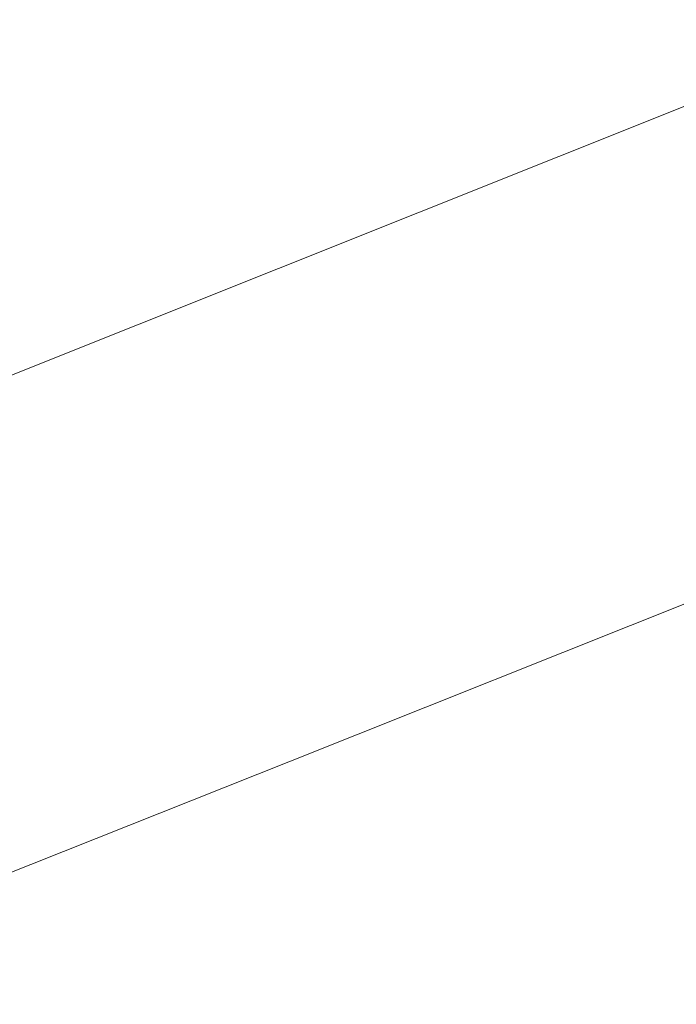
# Model space of a CAD drawing. Extents: x 1620613 to 1693141, y 557269 to 607790.
# Tile 91 of 256: x 1620779.23 to 1620780.66, y 607296.69 to 607298.84. Entities that reach past the tile are written whole.
import ezdxf

# ---------------------------------------------------------------- set-up
doc = ezdxf.new("R2010")
doc.units = 0
doc.header["$LTSCALE"] = 10
doc.header["$MEASUREMENT"] = 0
doc.linetypes.add('DGN Style 2', pattern=[7.346996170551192, 4.408197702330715, -2.938798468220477])
doc.linetypes.add('DGN Style 3', pattern=[10.28579463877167, 7.346996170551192, -2.938798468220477])
doc.layers.add('DT_X_Contour_Minor', color=136, linetype='DGN Style 3', lineweight=0)
doc.layers.add('SV_X_Top_of_Bank', color=97, linetype='DGN Style 2', lineweight=0)

# ---------------------------------------------------------------- blocks, each defined once
blk = doc.blocks.new('*U1004')
at = {"layer": 'DT_X_Contour_Minor', "transparency": 33554559, "flags": 128}
for points, elevation in [([(-26.4221577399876, 51.95833175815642), (-27.71982852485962, 51.03469212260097), (-27.97437398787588, 50.85364810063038), (-28.18186575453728, 50.70636159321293), (-28.34230382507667, 50.59283259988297), (-28.4556881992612, 50.51306112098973), (-28.69530826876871, 50.34534719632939), (-28.85981133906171, 50.20753661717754), (-29.17360549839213, 49.91989032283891), (-29.63669074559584, 49.48240831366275), (-30.24906708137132, 48.8950905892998), (-32.08112542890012, 47.12912903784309), (-32.72328845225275, 46.49489483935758), (-33.27573376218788, 45.91666340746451), (-33.73846135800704, 45.39443474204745), (-34.11147124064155, 44.92820884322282), (-34.98654064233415, 43.75961013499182), (-35.37127004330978, 43.30610329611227), (-35.86915619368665, 42.82203181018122), (-36.48019909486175, 42.30739567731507), (-37.20439874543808, 41.76219489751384), (-39.28647348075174, 40.2675732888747), (-39.98611710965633, 39.74158006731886), (-40.52349194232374, 39.28456660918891), (-40.89859798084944, 38.89653291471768), (-41.11143522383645, 38.57747898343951), (-41.46264281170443, 37.81864151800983), (-41.56407973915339, 37.53517833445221), (-41.60498482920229, 37.25391688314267), (-41.58535808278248, 36.97485716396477), (-41.50519949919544, 36.69799917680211), (-40.98988515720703, 35.41113261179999), (-41.36458870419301, 35.2114997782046), (-41.40116681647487, 35.18857666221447), (-41.35031391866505, 35.20536424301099), (-41.21203001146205, 35.26186252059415), (-40.98631509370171, 35.35807149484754), (-40.26783396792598, 35.66757635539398), (-40.02239461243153, 35.74966068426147), (-39.8249373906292, 35.76378502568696), (-39.6754623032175, 35.70994937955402), (-39.57396934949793, 35.58815374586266), (-39.36729765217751, 35.17275207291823), (-39.29846415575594, 35.03223562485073), (-39.24696743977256, 34.92223753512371), (-39.21280750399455, 34.84275780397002), (-39.19598434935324, 34.79379643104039), (-39.17423830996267, 34.70392391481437), (-39.19917079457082, 34.65937235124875), (-39.29027777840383, 34.59312204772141), (-39.44755926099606, 34.50517300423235), (-39.67101524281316, 34.39552522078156), (-40.35513052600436, 34.07419947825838), (-40.58325396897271, 33.96678022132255), (-40.75453783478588, 33.8855167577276), (-40.86898212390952, 33.83040908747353), (-40.92658683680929, 33.80145721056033), (-41.00441330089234, 33.7591265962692), (-41.04055930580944, 33.73462800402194), (-41.09062747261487, 33.69288018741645), (-41.15461780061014, 33.63388314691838), (-41.2325302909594, 33.55763688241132), (-41.45885981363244, 33.33131454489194), (-41.55081032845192, 33.24771939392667), (-41.65691473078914, 33.16667569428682), (-41.77717302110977, 33.08818344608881), (-41.91158519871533, 33.01224264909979), (-42.28888952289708, 32.81313579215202), (-42.41095057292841, 32.74687478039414), (-42.49415548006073, 32.69742188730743), (-42.53850424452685, 32.66477711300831), (-42.54399686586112, 32.64894045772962), (-42.50683566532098, 32.62912020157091), (-42.53423417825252, 32.60898901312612), (-42.64430061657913, 32.56346063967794), (-42.83703498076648, 32.49253508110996), (-43.11243727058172, 32.39621233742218), (-43.95706727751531, 32.10548877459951), (-44.25215094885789, 32.00285932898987), (-44.50392945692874, 31.91301366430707), (-44.71240280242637, 31.83595178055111), (-44.8775709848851, 31.77167367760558), (-45.26027925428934, 31.61731044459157), (-45.38764896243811, 31.56564027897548), (-45.48272688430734, 31.5264022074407), (-45.54551302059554, 31.49959622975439), (-45.5760073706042, 31.48522234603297), (-45.61426992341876, 31.46346811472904), (-45.66447487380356, 31.43806682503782), (-45.78639281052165, 31.37817862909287), (-45.98002373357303, 31.28380352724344), (-46.24536764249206, 31.15494151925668), (-47.04856871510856, 30.7653269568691), (-47.38836151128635, 30.6047740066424), (-47.80533909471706, 30.41532607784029), (-48.29950146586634, 30.19698317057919), (-48.87084862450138, 29.94974528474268), (-50.49735409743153, 29.25191761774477), (-51.13303793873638, 28.97905882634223), (-51.8202103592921, 28.68385320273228), (-52.55887135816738, 28.3663007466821), (-53.3490209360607, 28.02640145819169), (-55.52473791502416, 27.09020757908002), (-56.49371372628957, 26.66848666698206), (-57.76885342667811, 26.10546933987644), (-59.35015701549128, 25.40115559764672), (-61.23762449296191, 24.55554544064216), (-66.6790896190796, 22.11218980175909), (-68.57485017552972, 21.26142299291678), (-70.18103300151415, 20.54163929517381), (-71.49763809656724, 19.95283870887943), (-72.52466546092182, 19.49502123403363), (-74.8773014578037, 18.44881878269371), (-75.91999211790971, 17.98397094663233), (-77.28358709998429, 17.37407927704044), (-78.96808640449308, 16.61914377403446), (-80.97349003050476, 15.71916443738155), (-86.74910546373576, 13.12582776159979), (-88.72374219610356, 12.23877836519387), (-90.31594081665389, 11.52263268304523), (-91.52570132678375, 10.97739071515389), (-92.3530237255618, 10.60305246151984), (-94.04929930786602, 9.832688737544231), (-94.68466071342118, 9.54443124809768), (-95.31853824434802, 9.257431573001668), (-95.95093189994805, 8.971689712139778), (-96.58184168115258, 8.687205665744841), (-98.26228926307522, 7.930258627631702), (-98.89682115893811, 7.644555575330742), (-99.54008116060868, 7.355156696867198), (-100.1920692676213, 7.06206199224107), (-100.8527854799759, 6.765271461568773), (-102.6263328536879, 5.968902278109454), (-103.2449727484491, 5.690073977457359), (-103.7707319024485, 5.450865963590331), (-104.2036103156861, 5.251278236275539), (-104.5436079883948, 5.091310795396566), (-105.3264274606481, 4.717558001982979), (-105.6287788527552, 4.573821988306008), (-105.9487184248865, 4.422928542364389), (-106.2862461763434, 4.264877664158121), (-106.6413621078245, 4.099669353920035), (-107.6117888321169, 3.649570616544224), (-107.9746458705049, 3.481720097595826), (-108.3353969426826, 3.315742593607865), (-108.6940420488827, 3.151638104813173), (-109.0505811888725, 2.989406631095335), (-109.9985442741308, 2.55928672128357), (-110.3086120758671, 2.420033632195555), (-110.5278431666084, 2.324864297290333), (-110.6562375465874, 2.273778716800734), (-110.6937952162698, 2.266776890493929), (-110.6728333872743, 2.306883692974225), (-110.6862926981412, 2.310373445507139), (-110.7423920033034, 2.290762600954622), (-110.8411313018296, 2.24805115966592), (-110.9825105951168, 2.182239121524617), (-111.4163753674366, 1.975939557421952), (-111.5617474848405, 1.90787255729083), (-111.6724652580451, 1.858396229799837), (-111.7485286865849, 1.827510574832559), (-111.7899377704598, 1.815215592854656), (-111.8541562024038, 1.807216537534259), (-111.8952114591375, 1.794595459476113), (-111.9702134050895, 1.76273151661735), (-112.0791620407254, 1.71162470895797), (-112.2220573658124, 1.641275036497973), (-112.6483738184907, 1.428018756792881), (-112.8175543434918, 1.34328058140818), (-113.0053585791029, 1.249008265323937), (-113.2117865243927, 1.145201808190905), (-113.4368381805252, 1.031861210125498), (-114.0618075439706, 0.7169074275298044), (-114.2700324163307, 0.618599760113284), (-114.4259800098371, 0.5598920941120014), (-114.5296503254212, 0.5407844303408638), (-114.5810433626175, 0.5612767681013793), (-114.6483884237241, 0.6687230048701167), (-114.6723631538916, 0.7065127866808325), (-114.6937785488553, 0.7392974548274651), (-114.7126346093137, 0.7670770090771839), (-114.7289313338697, 0.7898514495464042), (-114.799010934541, 0.884453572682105), (-115.0863380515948, 0.9425401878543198), (-115.1710306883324, 0.9323459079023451), (-115.3019684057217, 0.8768688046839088), (-115.4791512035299, 0.7761088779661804), (-115.702579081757, 0.6300661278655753), (-116.3600468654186, 0.180241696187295), (-116.6101513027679, -0.01975269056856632), (-116.8673637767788, -0.2823675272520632), (-117.131684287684, -0.6076028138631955), (-117.4031128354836, -0.995458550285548), (-118.1363996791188, -2.11323444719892), (-118.4312717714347, -2.533009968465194), (-118.765922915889, -2.954004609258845), (-119.1403531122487, -3.376218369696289), (-119.5545623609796, -3.79965124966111), (-120.712159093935, -4.930431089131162), (-121.2576473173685, -5.398751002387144), (-122.025914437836, -5.955625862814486), (-123.0169604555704, -6.601055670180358), (-124.2307853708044, -7.33504042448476), (-127.7646903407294, -9.410406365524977), (-129.0504631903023, -10.16678530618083), (-130.2573530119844, -10.87939767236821), (-131.3853598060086, -11.54824346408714), (-132.4344835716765, -12.17332268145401), (-135.1269695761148, -13.78184516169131), (-136.0246570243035, -14.31878836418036), (-136.6983548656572, -14.72322611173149), (-137.1480630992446, -14.99515840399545), (-137.3737817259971, -15.13458524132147), (-137.677045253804, -15.32971620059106), (-137.9974270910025, -15.53586171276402), (-138.7311249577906, -16.00795002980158), (-139.8781388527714, -16.74598115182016), (-141.4384687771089, -17.74995507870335), (-146.1504366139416, -20.78180929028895), (-147.8899061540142, -21.88109677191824), (-149.5743388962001, -22.90506855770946), (-151.2037348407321, -23.85372464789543), (-152.7780939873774, -24.72706504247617), (-156.9030026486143, -26.95555183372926), (-158.2580997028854, -27.68774060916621), (-159.2297093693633, -28.21294184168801), (-159.8178316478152, -28.53115553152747), (-160.0224665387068, -28.64238167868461), (-160.0568430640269, -28.66300134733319), (-160.0893978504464, -28.68125328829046), (-160.1612798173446, -28.72054435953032), (-160.2724889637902, -28.78087456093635), (-160.4230252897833, -28.8622438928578), (-160.8768917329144, -29.10728095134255), (-161.2334875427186, -29.31818412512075), (-161.9628751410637, -29.7671158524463), (-163.0650545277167, -30.45407613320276), (-164.540025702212, -31.3790649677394), (-168.9703378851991, -34.16307326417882), (-170.4930653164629, -35.11789278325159), (-171.7385134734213, -35.89434511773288), (-172.7066823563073, -36.49243026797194), (-173.3975719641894, -36.91214823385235), (-174.8702385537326, -37.79357323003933), (-175.577311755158, -38.18167739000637), (-176.5940314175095, -38.68492112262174), (-177.9203975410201, -39.30330442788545), (-179.5564101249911, -40.0368273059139), (-184.331972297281, -42.14640774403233), (-185.9600141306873, -42.86267835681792), (-187.2624680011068, -43.4293048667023), (-188.2393339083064, -43.84628727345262), (-188.890611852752, -44.11362557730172), (-190.1932357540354, -44.62700225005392), (-190.8766222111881, -44.90431178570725), (-191.9498136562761, -45.35120788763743), (-193.4128100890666, -45.9676905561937), (-195.265611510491, -46.75375979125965), (-200.7261552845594, -49.0760598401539), (-202.5265453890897, -49.8416973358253), (-203.8323078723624, -50.39688478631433), (-204.6434427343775, -50.74162219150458), (-204.9599499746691, -50.87590955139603), (-205.1444657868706, -50.9534091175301), (-205.4094279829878, -51.06469744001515), (-206.0659277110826, -51.34043773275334), (-207.1139649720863, -51.78062999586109), (-208.5535397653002, -52.38527422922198), (-212.9144559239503, -54.21692814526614), (-214.4953707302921, -54.87517555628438), (-215.9674280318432, -55.47617735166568), (-217.3306278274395, -56.01993353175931), (-218.5849701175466, -56.50644409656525), (-221.7847395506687, -57.72747811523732), (-222.8509311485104, -58.13458622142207), (-223.6496788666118, -58.44013502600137), (-224.1809827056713, -58.64412452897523), (-224.4448426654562, -58.74655473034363), (-224.7918773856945, -58.88428953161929), (-225.0772514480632, -58.99538952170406), (-225.673097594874, -59.22538839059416), (-226.5794158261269, -59.57428613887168), (-227.796206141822, -60.04208276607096), (-231.4549430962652, -61.44807227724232), (-232.9376689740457, -62.02218422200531), (-234.6417938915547, -62.69002792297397), (-236.5673178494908, -63.4516033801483), (-238.7142408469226, -64.3069105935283), (-244.7345675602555, -66.71270550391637), (-246.739514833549, -67.51349833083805), (-248.2391116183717, -68.111530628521), (-249.2333579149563, -68.50680239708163), (-249.72225372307, -68.69931363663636), (-250.3521752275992, -68.94232956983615), (-250.7275681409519, -69.0684500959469), (-251.3813057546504, -69.26454972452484), (-252.313388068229, -69.53062845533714), (-253.523815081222, -69.86668628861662), (-257.1227467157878, -70.85614598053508), (-258.6074759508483, -71.22436795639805), (-260.3624649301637, -71.58693911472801), (-262.3877136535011, -71.94385945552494), (-264.6832221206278, -72.2951289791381), (-271.1649243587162, -73.22431328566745), (-272.2743608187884, -73.87685941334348), (-270.7413935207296, -75.13760956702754), (-266.5660224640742, -77.00656374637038), (-259.7482476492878, -79.48372195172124), (-238.0443097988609, -86.90041586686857), (-230.9031500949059, -89.32110521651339), (-225.7576243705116, -91.02065282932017), (-222.6077326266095, -91.99905870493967), (-221.453474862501, -92.2563228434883), (-221.0362994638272, -91.98083823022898), (-220.7937196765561, -91.94951449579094), (-220.3788618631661, -92.06215675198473), (-219.7917260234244, -92.31876499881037), (-219.0323121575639, -92.71933923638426), (-216.7775044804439, -93.9794918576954), (-215.9991035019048, -94.38683808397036), (-215.3550063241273, -94.66376229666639), (-214.8452129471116, -94.81026449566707), (-214.4697233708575, -94.82634468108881), (-213.0308142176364, -94.59706751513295), (-209.0644522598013, -93.2959824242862), (-208.0970566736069, -93.20292095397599), (-206.8947393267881, -93.48134443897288), (-205.4575002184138, -94.13125287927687), (-203.7853393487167, -95.15264627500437), (-199.0130146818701, -98.3716752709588), (-197.5992905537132, -99.25004037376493), (-196.9373616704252, -99.47086393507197), (-197.0272280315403, -99.03414595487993), (-197.8688896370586, -97.93988643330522), (-201.1157142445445, -94.14513898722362), (-202.1445991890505, -92.86694454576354), (-202.7961355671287, -91.87842180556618), (-203.0703233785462, -91.1795707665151), (-202.9671626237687, -90.77039142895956), (-201.6052657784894, -89.53678849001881), (-196.2946542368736, -87.53550001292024), (-195.1693159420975, -87.08935588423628), (-194.06927743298, -86.60861856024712), (-192.994538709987, -86.09328804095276), (-191.9450997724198, -85.54336432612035), (-189.1803289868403, -84.0307768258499), (-188.1064418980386, -83.47586562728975), (-186.9583587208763, -82.94557265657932), (-185.7360794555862, -82.43989791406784), (-184.4396041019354, -81.9588413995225), (-180.8834083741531, -80.70884833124), (-179.6824118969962, -80.28517202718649), (-178.7465692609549, -79.95163791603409), (-178.0758804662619, -79.70824599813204), (-177.6703455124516, -79.55499627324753), (-176.9424574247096, -79.26651993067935), (-176.675729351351, -79.16141957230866), (-176.4214611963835, -79.06247575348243), (-176.1796529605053, -78.96968847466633), (-175.9503046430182, -78.88305773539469), (-175.3553223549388, -78.6602511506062), (-174.762106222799, -78.4298333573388), (-173.4286945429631, -77.90568491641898), (-171.3550873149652, -77.08780582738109), (-168.5412845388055, -75.9761960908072), (-160.0508830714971, -72.6202625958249), (-157.2561313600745, -71.51578799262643), (-155.2396773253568, -70.71931430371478), (-154.001520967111, -70.2308415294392), (-153.5416622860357, -70.0503696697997), (-153.3531027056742, -69.97977926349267), (-153.2682810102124, -69.9421778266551), (-153.155235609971, -69.88231632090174), (-153.0139665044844, -69.800194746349), (-152.8444736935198, -69.69581310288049), (-152.3548612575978, -69.38778196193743), (-152.1645990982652, -69.27370018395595), (-151.9610219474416, -69.16247820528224), (-151.74412980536, -69.05411602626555), (-151.5139226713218, -68.94861364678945), (-150.8822836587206, -68.6710870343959), (-150.2915771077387, -68.4260573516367), (-148.9931867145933, -67.89911326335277), (-146.9871124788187, -67.09025476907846), (-144.2733544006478, -65.99948186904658), (-136.0930877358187, -62.71486826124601), (-133.3686395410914, -61.62607873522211), (-131.3304949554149, -60.82317036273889), (-129.9786539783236, -60.30614314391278), (-129.313116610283, -60.07499707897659), (-128.4534217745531, -59.83978244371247), (-128.1407040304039, -59.72982814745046), (-127.8473219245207, -59.57637623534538), (-127.573275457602, -59.3794267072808), (-127.3185646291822, -59.13897956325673), (-126.1750305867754, -57.91539845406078), (-125.6638016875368, -57.54778814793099), (-125.5201019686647, -57.45771540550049), (-125.3081009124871, -57.34504445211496), (-125.027798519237, -57.20977528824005), (-124.67919478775, -57.05190791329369), (-123.658516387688, -56.60079729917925), (-123.3162236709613, -56.45018668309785), (-123.0548543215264, -56.33668779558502), (-122.8744083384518, -56.26030063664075), (-122.774885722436, -56.22102520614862), (-122.6173899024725, -56.16577302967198), (-122.578404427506, -56.13100091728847), (-122.5795698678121, -56.06812371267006), (-122.6208862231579, -55.97714141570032), (-122.702353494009, -55.85805402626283), (-123.176219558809, -55.23673432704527), (-123.2689925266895, -55.26020671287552), (-123.27880088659, -55.26118479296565), (-123.2684661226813, -55.25405943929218), (-123.2379882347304, -55.2388306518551), (-123.1873672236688, -55.21549843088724), (-123.0255203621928, -55.14247459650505), (-122.9375661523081, -55.10604744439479), (-122.7950886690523, -55.05153386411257), (-122.5980879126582, -54.97893385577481), (-122.3465638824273, -54.88824741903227), (-121.6031354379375, -54.62230168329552), (-121.3172286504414, -54.51236278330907), (-121.0170796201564, -54.38200538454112), (-120.7026883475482, -54.2312294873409), (-120.3740548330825, -54.06003509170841), (-119.4787091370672, -53.57629203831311), (-119.1806481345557, -53.41567858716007), (-118.9579743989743, -53.29664552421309), (-118.8106879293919, -53.2191928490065), (-118.7387887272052, -53.18332056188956), (-118.6475738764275, -53.14310164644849), (-118.5940182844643, -53.11962995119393), (-118.5017626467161, -53.07937905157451), (-118.370806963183, -53.02234894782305), (-118.2011512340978, -52.94853963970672), (-117.697135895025, -52.72934254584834), (-117.5315163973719, -52.65704004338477), (-117.4126694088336, -52.60453035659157), (-117.3405949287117, -52.57181348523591), (-117.3152929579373, -52.5588894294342), (-117.3101843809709, -52.55081570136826), (-117.2631252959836, -52.52895948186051), (-117.1257794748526, -52.46944611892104), (-116.8981469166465, -52.37227561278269), (-116.5802276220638, -52.23744796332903), (-115.6120605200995, -51.82769804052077), (-115.2194286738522, -51.65870471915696), (-114.7676584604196, -51.45903719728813), (-114.2567498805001, -51.22869547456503), (-113.6867029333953, -50.96767955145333), (-112.0877265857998, -50.23073815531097), (-111.4670962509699, -49.94613143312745), (-110.8044375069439, -49.64501731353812), (-110.0997503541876, -49.32739579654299), (-109.3530347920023, -48.99326688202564), (-107.3057554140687, -48.08024658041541), (-106.5441058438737, -47.74109617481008), (-105.794616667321, -47.40841018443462), (-105.0572878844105, -47.08218860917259), (-104.3321194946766, -46.76243144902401), (-102.4145509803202, -45.91836490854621), (-101.5012583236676, -45.51471419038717), (-100.1995567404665, -44.93681194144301), (-98.50944623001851, -44.18465816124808), (-96.43092679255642, -43.25825285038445), (-90.37032972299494, -40.55550331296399), (-88.25751306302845, -39.61251305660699), (-86.46451088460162, -38.81060444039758), (-84.9913231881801, -38.14977746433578), (-83.8379499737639, -37.63003212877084), (-81.18870737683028, -36.43215342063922), (-80.25277914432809, -36.00904832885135), (-79.43192639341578, -35.63814208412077), (-78.72614912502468, -35.31943468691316), (-78.13544733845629, -35.05292613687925), (-76.71367655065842, -34.4118351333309), (-75.96444420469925, -34.0753918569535), (-74.78307525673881, -33.54688028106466), (-73.16956970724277, -32.82630040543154), (-71.1239275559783, -31.91365223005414), (-65.0926996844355, -29.22383269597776), (-63.05558418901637, -28.31482348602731), (-61.46765860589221, -27.60516050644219), (-60.32892293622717, -27.09484375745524), (-59.63937717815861, -26.78387323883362), (-58.39950837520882, -26.22041349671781), (-57.97896558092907, -26.02894983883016), (-57.64723880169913, -25.8771536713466), (-57.40432803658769, -25.7650249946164), (-57.25023328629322, -25.69256380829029), (-56.95773530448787, -25.55222396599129), (-56.81331861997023, -25.48196517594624), (-56.59944205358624, -25.37644368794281), (-56.31610560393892, -25.23565950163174), (-55.96330927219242, -25.05961261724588), (-54.92990587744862, -24.54313732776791), (-54.55293985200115, -24.35628810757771), (-54.19709432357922, -24.18309691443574), (-53.86236929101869, -24.02356374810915), (-53.54876475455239, -23.87768860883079), (-52.74064665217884, -23.50689893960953), (-52.47525161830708, -23.38610528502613), (-52.28515509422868, -23.30181657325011), (-52.17035707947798, -23.25403280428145), (-52.13085757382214, -23.24275397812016), (-52.12592357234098, -23.26135036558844), (-52.10117963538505, -23.25621700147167), (-52.03064832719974, -23.22686961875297), (-51.91432964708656, -23.17330821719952), (-51.75222359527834, -23.09553279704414), (-51.25889096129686, -22.85584631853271), (-51.05811752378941, -22.75836918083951), (-50.82579668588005, -22.64570262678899), (-50.56192844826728, -22.51784665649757), (-50.2665128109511, -22.37480126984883), (-49.43667457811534, -21.97309435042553), (-49.17018562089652, -21.84487856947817), (-48.99309742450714, -21.7615114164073), (-48.90540998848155, -21.72299289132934), (-48.90712331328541, -21.72932299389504), (-49.03089319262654, -21.80600143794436), (-49.05063169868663, -21.82155339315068), (-49.01701980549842, -21.81070042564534), (-48.93005751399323, -21.77344253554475), (-48.7897448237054, -21.70977972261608), (-48.34444378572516, -21.50480565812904), (-48.17551681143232, -21.45221952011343), (-48.00271166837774, -21.44819165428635), (-47.82602835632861, -21.49272206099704), (-47.64546687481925, -21.58581074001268), (-46.7937975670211, -22.13352721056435), (-42.2364000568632, -18.93331495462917), (-41.3104534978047, -18.22286632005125), (-40.48578418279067, -17.46303995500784), (-39.76239211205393, -16.65383585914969), (-39.140277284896, -15.79525403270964), (-37.61634073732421, -13.43986552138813), (-37.04584322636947, -12.63717082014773), (-36.47730310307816, -11.99562810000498), (-35.91072036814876, -11.51523736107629), (-35.34609502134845, -11.19599860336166), (-33.84303728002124, -10.55956455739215), (-33.33886044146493, -10.34608286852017), (-32.95362323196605, -10.18296333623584), (-32.68732565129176, -10.07020596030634), (-32.53996769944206, -10.00781074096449), (-32.30559933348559, -9.908573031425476), (-31.90467404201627, -9.634235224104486), (-30.87767444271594, -8.885650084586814), (-29.22460053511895, -7.662817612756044), (-26.9454523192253, -5.96573780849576), (-20.03295799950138, -0.8078618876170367), (-17.72287080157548, 0.9096714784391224), (-15.97697994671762, 2.193864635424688), (-14.79528543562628, 3.044717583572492), (-14.17778726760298, 3.462230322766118), (-13.28338727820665, 3.997810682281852), (-12.96057946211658, 4.195819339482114), (-12.66295600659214, 4.388160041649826), (-12.39051691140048, 4.574832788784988), (-12.14326217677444, 4.75583758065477), (-11.51749536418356, 5.230959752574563), (-11.00479138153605, 5.565659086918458), (-9.93600454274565, 6.213415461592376), (-8.311134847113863, 7.174228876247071), (-6.130182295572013, 8.448099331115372), (0.4271349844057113, 12.26249659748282), (2.594258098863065, 13.52337980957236), (4.177639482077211, 14.44523149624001), (5.177279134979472, 15.02805165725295), (5.593177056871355, 15.27184029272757), (5.923915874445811, 15.46990128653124), (6.12780222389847, 15.59505155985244), (6.49140715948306, 15.82195663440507), (7.014730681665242, 16.15061651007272), (7.697772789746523, 16.58103118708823), (11.25797932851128, 18.82706088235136), (20.18971190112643, 20.77616461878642), (21.90178052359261, 21.057118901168), (23.21010100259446, 21.06465157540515), (24.11467333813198, 20.7987626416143), (24.61549753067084, 20.25945209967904), (26.01059809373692, 17.10468581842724)], 2.200041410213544), ([(-28.66335585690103, 51.7220972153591), (-29.30004596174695, 51.26892201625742), (-29.42493632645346, 51.18009445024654), (-29.52674023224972, 51.10782969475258), (-29.60545768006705, 51.05212774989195), (-29.66108866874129, 51.01298861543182), (-29.77865602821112, 50.93070133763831), (-29.85936793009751, 50.86308585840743), (-30.01332811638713, 50.72195487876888), (-30.24053658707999, 50.50730839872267), (-30.54099334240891, 50.21914641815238), (-31.4398757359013, 49.35269380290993), (-31.75494705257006, 49.04151269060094), (-32.02599920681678, 48.7578088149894), (-32.25303219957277, 48.50158217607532), (-32.43604603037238, 48.27283277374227), (-32.86539069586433, 47.69947068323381), (-33.16645912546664, 47.39634373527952), (-33.74765591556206, 46.91698445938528), (-34.60898106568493, 46.26139285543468), (-35.75043457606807, 45.42956892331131), (-39.16781508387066, 42.9763953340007), (-40.31616411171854, 42.11306466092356), (-41.19817581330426, 41.36295283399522), (-41.81385018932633, 40.72605985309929), (-42.16318723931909, 40.20238571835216), (-42.73963627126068, 38.95687982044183), (-42.90612817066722, 38.49162199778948), (-42.97326709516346, 38.02997795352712), (-42.94105304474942, 37.57194768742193), (-42.8094860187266, 37.1175311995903), (-41.96368295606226, 35.00535307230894), (-42.23085186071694, 34.86301205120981), (-42.26887846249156, 34.84078360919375), (-42.26845730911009, 34.83510157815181), (-42.22958840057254, 34.84596595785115), (-42.15227173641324, 34.87337674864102), (-41.70174920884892, 35.03990206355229), (-41.55750328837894, 34.74459908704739), (-41.52192420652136, 34.67397008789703), (-41.47700664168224, 34.58864150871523), (-41.4227505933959, 34.48861334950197), (-41.35915606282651, 34.37388561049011), (-41.04059179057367, 33.80419047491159), (-41.33739384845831, 33.50739783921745), (-41.41715527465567, 33.43902560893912), (-41.52923867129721, 33.36110576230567), (-41.67364403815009, 33.27363829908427), (-41.85037137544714, 33.17662321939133), (-42.36474023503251, 32.90518618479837), (-42.53114278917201, 32.8148543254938), (-42.64457380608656, 32.7474365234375), (-42.70503328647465, 32.70293277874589), (-42.71252122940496, 32.68134309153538), (-42.66186036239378, 32.65432266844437), (-42.67755569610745, 32.63433251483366), (-42.7626373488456, 32.59462737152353), (-42.91710532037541, 32.53520723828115), (-43.14095960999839, 32.45607211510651), (-43.83041947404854, 32.2187584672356), (-44.07882419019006, 32.13194548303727), (-44.30694344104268, 32.04949176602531), (-44.51477722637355, 31.9713973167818), (-44.70232554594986, 31.8976621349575), (-45.17540711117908, 31.70684733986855), (-45.33285409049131, 31.64297570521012), (-45.4503838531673, 31.59447189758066), (-45.52799640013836, 31.56133591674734), (-45.56569173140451, 31.54356776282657), (-45.61298965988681, 31.5166764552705), (-45.67505008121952, 31.48527686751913), (-45.82575790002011, 31.41124658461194), (-46.06511311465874, 31.29458560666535), (-46.39311572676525, 31.1352939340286), (-47.38598588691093, 30.65367521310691), (-47.77893061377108, 30.46683042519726), (-48.21311217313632, 30.26751010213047), (-48.68853056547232, 30.05571424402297), (-49.20518579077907, 29.83144285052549), (-50.63791550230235, 29.21675175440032), (-51.19786635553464, 28.97640033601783), (-51.80317163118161, 28.71636440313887), (-52.45383132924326, 28.4366439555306), (-53.14984545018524, 28.13723899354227), (-55.06635566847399, 27.31257974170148), (-55.97075848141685, 26.91826044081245), (-57.24658425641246, 26.35379697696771), (-58.89383299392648, 25.61918935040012), (-60.91250469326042, 24.71443756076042), (-66.79085984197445, 22.07490723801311), (-68.81696076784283, 21.16555793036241), (-70.48649718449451, 20.41715774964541), (-71.79946909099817, 19.8297066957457), (-72.75587648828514, 19.40320476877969), (-74.83087686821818, 18.4804651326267), (-75.80085483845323, 18.04787272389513), (-77.15453846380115, 17.44215022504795), (-78.89192774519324, 16.66329763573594), (-81.01302268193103, 15.71131495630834), (-87.18088338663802, 12.94185435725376), (-89.27493008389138, 12.00123585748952), (-90.93117464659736, 11.25647580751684), (-92.14961707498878, 10.70757420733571), (-92.93025736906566, 10.35453105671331), (-94.42822864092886, 9.674227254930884), (-94.98931266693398, 9.419668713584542), (-95.5490862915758, 9.16622094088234), (-96.10754951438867, 8.913883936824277), (-96.66470233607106, 8.662657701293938), (-98.14869599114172, 7.994202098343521), (-98.72580298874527, 7.734375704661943), (-99.34412873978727, 7.456238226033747), (-100.0036732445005, 7.159789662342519), (-100.7044365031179, 6.845030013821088), (-102.6280968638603, 5.981256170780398), (-103.2917161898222, 5.682352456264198), (-103.8398288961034, 5.433471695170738), (-104.2724349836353, 5.234613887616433), (-104.5895344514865, 5.085779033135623), (-105.281124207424, 4.755583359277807), (-105.5584339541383, 4.62387002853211), (-105.871670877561, 4.476376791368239), (-106.2208349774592, 4.313103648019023), (-106.6059262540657, 4.134050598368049), (-107.6807392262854, 3.635535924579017), (-108.0726961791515, 3.454136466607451), (-108.4424573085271, 3.283824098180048), (-108.7900226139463, 3.124598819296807), (-109.1153920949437, 2.976460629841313), (-109.9534496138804, 2.596208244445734), (-110.2272938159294, 2.473625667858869), (-110.4202832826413, 2.391067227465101), (-110.5324180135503, 2.348532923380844), (-110.5636980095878, 2.346022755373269), (-110.5393050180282, 2.392694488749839), (-110.5549674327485, 2.396755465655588), (-110.6202494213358, 2.37393459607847), (-110.7351509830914, 2.324231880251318), (-110.8996721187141, 2.247647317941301), (-111.4045545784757, 2.007579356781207), (-111.5737221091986, 1.9283707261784), (-111.7025628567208, 1.870795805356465), (-111.7910768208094, 1.834854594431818), (-111.8392640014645, 1.820547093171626), (-111.9139941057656, 1.811238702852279), (-111.961769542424, 1.796551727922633), (-112.049048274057, 1.759472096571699), (-112.1758303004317, 1.699999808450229), (-112.342115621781, 1.618134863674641), (-112.8382142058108, 1.369971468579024), (-113.0243978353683, 1.276749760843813), (-113.2108747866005, 1.183207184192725), (-113.3976450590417, 1.089343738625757), (-113.5847086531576, 0.9951594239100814), (-114.0839359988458, 0.7435734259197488), (-114.2528334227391, 0.6691401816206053), (-114.3851051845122, 0.6345299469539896), (-114.4807512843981, 0.6397427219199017), (-114.539771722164, 0.6847785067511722), (-114.6483253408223, 0.8579712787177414), (-114.6869702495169, 0.918884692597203), (-114.7214897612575, 0.9717303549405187), (-114.7518838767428, 1.016508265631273), (-114.7781525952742, 1.053218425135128), (-114.8911140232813, 1.205707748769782), (-115.3542570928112, 1.299337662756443), (-115.490773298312, 1.282905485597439), (-115.7018320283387, 1.193481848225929), (-115.9874332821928, 1.031066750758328), (-116.3475770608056, 0.7956601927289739), (-117.4073505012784, 0.07058742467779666), (-117.7788057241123, -0.2034798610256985), (-118.0983413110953, -0.4818771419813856), (-118.3659572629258, -0.7646044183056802), (-118.5816535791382, -1.051661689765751), (-119.0876175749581, -1.822921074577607), (-119.2910777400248, -2.112563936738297), (-119.5219852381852, -2.403047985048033), (-119.7803400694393, -2.6943732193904), (-120.0661422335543, -2.986539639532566), (-120.8648777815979, -3.766771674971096), (-121.3225887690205, -4.137671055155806), (-122.0966700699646, -4.665195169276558), (-123.1871216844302, -5.349344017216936), (-124.5939436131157, -6.190117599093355), (-128.767295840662, -8.641013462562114), (-130.2369261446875, -9.505103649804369), (-131.5158028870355, -10.25920231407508), (-132.6039260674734, -10.90330945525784), (-133.501295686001, -11.43742507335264), (-135.6399432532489, -12.71507802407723), (-136.3582963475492, -13.14499497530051), (-136.909369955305, -13.47650611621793), (-137.2931640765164, -13.70961144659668), (-137.5096787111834, -13.84431096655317), (-137.8640117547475, -14.07230193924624), (-138.2383458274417, -14.31316231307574), (-139.0955982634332, -14.86475020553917), (-140.4357690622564, -15.72706561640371), (-142.2588582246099, -16.90010854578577), (-147.7643204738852, -20.44252638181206), (-149.7222287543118, -21.68669164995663), (-151.4668569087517, -22.7623740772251), (-152.9982049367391, -23.66957366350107), (-154.3162728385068, -24.40829040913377), (-157.5467470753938, -26.15355794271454), (-158.6090805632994, -26.72762390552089), (-159.3732253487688, -27.14087114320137), (-159.8391814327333, -27.39329965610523), (-160.0069488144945, -27.48490944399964), (-160.05674356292, -27.51477724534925), (-160.0897382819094, -27.53356989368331), (-160.1513763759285, -27.56754698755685), (-160.2416578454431, -27.6167085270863), (-160.3605826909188, -27.68105451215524), (-160.7159067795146, -27.87288973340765), (-160.9950793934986, -28.03800213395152), (-161.5661041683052, -28.38946291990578), (-162.4289811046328, -28.92727209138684), (-163.5837102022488, -29.65142964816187), (-167.0521240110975, -31.83098098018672), (-168.3330390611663, -32.63164036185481), (-169.5744738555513, -33.39895500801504), (-170.7764283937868, -34.13292491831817), (-171.9389026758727, -34.83355009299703), (-174.9861937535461, -36.65742424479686), (-176.1557057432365, -37.33081155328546), (-177.3787734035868, -37.98306786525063), (-178.6553967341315, -38.61419318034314), (-179.9855757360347, -39.22418749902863), (-183.604127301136, -40.82266435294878), (-184.953786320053, -41.41113715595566), (-186.2888497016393, -41.97769792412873), (-187.6093174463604, -42.52234665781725), (-188.9151895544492, -43.04508335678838), (-192.378054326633, -44.40983184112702), (-193.6907164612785, -44.93266471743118), (-195.0315542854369, -45.47760198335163), (-196.4005677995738, -46.04464363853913), (-197.7977570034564, -46.6337896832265), (-201.5611624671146, -48.23431832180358), (-202.8068933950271, -48.76405462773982), (-203.7215320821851, -49.15286706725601), (-204.3050785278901, -49.4007556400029), (-204.557532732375, -49.50772034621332), (-204.7892876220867, -49.60506107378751), (-205.122084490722, -49.7448410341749), (-205.9466589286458, -50.09117536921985), (-207.2630109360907, -50.64406407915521), (-209.0711405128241, -51.40350716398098), (-214.5485228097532, -53.70409455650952), (-216.4640158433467, -54.50409027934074), (-218.1024582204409, -55.17863690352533), (-219.4638499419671, -55.72773442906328), (-220.5481910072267, -56.15138285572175), (-223.0703663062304, -57.11384652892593), (-223.9168219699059, -57.43714301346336), (-224.5645574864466, -57.68518471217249), (-225.0135728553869, -57.85797162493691), (-225.2638680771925, -57.95550375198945), (-225.6663618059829, -58.11524970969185), (-225.9325421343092, -58.21920330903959), (-226.429212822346, -58.41125463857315), (-227.1563738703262, -58.69140369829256), (-228.1140252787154, -59.05965048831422), (-230.9750828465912, -60.15910556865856), (-232.2341146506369, -60.64783893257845), (-233.8654168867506, -61.28944771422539), (-235.8689895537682, -62.08393191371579), (-238.244832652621, -63.03129153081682), (-245.0767748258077, -65.76141773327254), (-247.3358571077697, -66.66393429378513), (-248.9891473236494, -67.32388932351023), (-250.0366454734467, -67.74128282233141), (-250.4783515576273, -67.9161147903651), (-250.8485116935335, -68.05891799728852), (-251.1604747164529, -68.15815091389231), (-251.8187436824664, -68.34874725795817), (-252.8233185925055, -68.63070702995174), (-254.1741994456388, -69.00403022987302), (-258.2382896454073, -70.1213766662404), (-259.91491875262, -70.53719098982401), (-261.8967384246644, -70.9466241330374), (-264.1837486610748, -71.34967609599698), (-266.7759494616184, -71.74634687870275), (-274.0954056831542, -72.79562739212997), (-275.3482357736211, -73.53251449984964), (-273.6171338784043, -74.9562154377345), (-268.9020999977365, -77.06673020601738), (-261.203134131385, -79.86405880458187), (-236.6939825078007, -88.23935350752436), (-228.6428515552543, -90.981510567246), (-222.8713224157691, -92.92651071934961), (-219.3793950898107, -94.07435396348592), (-218.1670695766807, -94.42504030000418), (-217.9736706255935, -94.29732798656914), (-217.8612127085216, -94.28280657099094), (-217.6688881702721, -94.33502655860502), (-217.3966970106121, -94.45398794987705), (-217.0446392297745, -94.63969074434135), (-215.9993296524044, -95.22388673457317), (-215.6384696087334, -95.41272896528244), (-215.3398716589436, -95.54110866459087), (-215.1035358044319, -95.60902583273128), (-214.9294620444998, -95.61648046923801), (-214.2623960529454, -95.51018953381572), (-212.4236245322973, -94.90701760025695), (-211.3693692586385, -95.27248518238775), (-208.9946483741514, -96.62739018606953), (-205.2994618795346, -98.9717326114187), (-200.2838097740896, -102.305512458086), (-185.1481166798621, -112.5148419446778), (-180.6644119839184, -115.3006257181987), (-178.5650677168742, -116.0009799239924), (-178.8500838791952, -114.6159045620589), (-181.5194604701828, -111.1453996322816), (-191.8169452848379, -99.1101470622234), (-195.1750249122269, -95.14225500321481), (-197.5261501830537, -92.26501825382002), (-198.8703210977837, -90.47843681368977), (-199.2075376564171, -89.7825106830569), (-198.4316547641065, -89.0797177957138), (-195.4061593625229, -87.93956867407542), (-194.7024538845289, -87.65115346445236), (-193.8879783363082, -87.27454317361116), (-192.9627327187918, -86.8097378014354), (-191.9267170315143, -86.25673734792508), (-189.0163151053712, -84.6644760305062), (-187.885862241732, -84.08033551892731), (-186.6773050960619, -83.52210997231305), (-185.3906436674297, -82.98979939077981), (-184.0258779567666, -82.48340377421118), (-180.2823636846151, -81.167568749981), (-179.0181060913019, -80.7215757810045), (-178.0329690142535, -80.37047314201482), (-177.3269524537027, -80.11426083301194), (-176.9000564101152, -79.95293885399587), (-176.1338276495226, -79.64926735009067), (-175.8762315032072, -79.54731187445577), (-175.6781146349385, -79.46919907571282), (-175.5394770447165, -79.4149289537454), (-175.4603187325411, -79.3845015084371), (-175.3285356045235, -79.33515189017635), (-174.8662217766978, -79.15331559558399), (-173.5781176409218, -78.64481892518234), (-171.4642231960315, -77.80966187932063), (-168.5245384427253, -76.64784445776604), (-159.584325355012, -73.11411749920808), (-156.6458573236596, -71.9527562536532), (-154.5356130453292, -71.11896773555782), (-153.2535925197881, -70.61275194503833), (-152.7997957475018, -70.43410888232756), (-152.6939693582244, -70.39449101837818), (-152.6463643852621, -70.37338774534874), (-152.5829192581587, -70.33979132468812), (-152.503633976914, -70.2937017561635), (-152.408508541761, -70.23511903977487), (-152.1337205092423, -70.06224093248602), (-152.0269385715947, -69.99821415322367), (-151.9126837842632, -69.93579239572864), (-151.7909561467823, -69.87497566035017), (-151.6617556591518, -69.81576394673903), (-151.307257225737, -69.6600060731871), (-150.7865892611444, -69.44654054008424), (-149.4904591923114, -68.92296234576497), (-147.4188670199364, -68.08927149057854), (-144.5718127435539, -66.94546797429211), (-135.9457185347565, -63.48184171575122), (-133.0872926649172, -62.33768157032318), (-130.9815857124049, -61.50292082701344), (-129.6285976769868, -60.97755948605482), (-129.0283285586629, -60.76159754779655), (-128.4312361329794, -60.59823158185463), (-128.1976767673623, -60.5043540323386), (-127.9448179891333, -60.34524585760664), (-127.6726597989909, -60.12090705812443), (-127.3812021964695, -59.83133763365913), (-125.9760347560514, -58.32780886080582), (-125.8161657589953, -58.21285156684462), (-125.7512496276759, -58.17585428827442), (-125.6250165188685, -58.1141298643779), (-125.4374664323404, -58.02767829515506), (-125.1885993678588, -57.91649958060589), (-124.4431978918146, -57.58705348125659), (-124.1611560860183, -57.4587819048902), (-123.8740817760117, -57.32105175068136), (-123.5819749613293, -57.17386301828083), (-123.2848356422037, -57.01721570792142), (-122.485754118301, -56.5868781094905), (-122.2091005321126, -56.43948820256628), (-121.978450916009, -56.32007168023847), (-121.7938052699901, -56.2286285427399), (-121.6551635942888, -56.16515879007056), (-121.1155117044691, -55.93423784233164), (-120.8633052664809, -55.59544713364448), (-120.8215244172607, -55.51844386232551), (-120.8042703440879, -55.43263006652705), (-120.8115430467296, -55.33800574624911), (-120.843342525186, -55.23457090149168), (-120.9608435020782, -54.94699728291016), (-121.000999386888, -54.84809745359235), (-121.0333413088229, -54.767078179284), (-121.0578692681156, -54.70393946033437), (-121.0745832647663, -54.65868129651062), (-121.134349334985, -54.48919782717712), (-120.8391535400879, -54.3255671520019), (-120.7496332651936, -54.27642424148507), (-120.6075849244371, -54.19912294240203), (-120.4130085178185, -54.09366325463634), (-120.165904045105, -53.96004517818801), (-119.4369213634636, -53.56618578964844), (-119.1930260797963, -53.43487928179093), (-119.0080772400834, -53.33635429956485), (-118.8820748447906, -53.2706108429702), (-118.8150188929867, -53.23764891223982), (-118.7147982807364, -53.19345913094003), (-118.6559550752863, -53.16767004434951), (-118.5545909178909, -53.12344512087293), (-118.4107058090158, -53.06078436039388), (-118.2242997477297, -52.97968776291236), (-117.6705223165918, -52.73884905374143), (-117.4885509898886, -52.65940803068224), (-117.3579700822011, -52.60171399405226), (-117.278779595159, -52.56576694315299), (-117.2509795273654, -52.55156687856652), (-117.2453665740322, -52.54269602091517), (-117.2033268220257, -52.52277257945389), (-117.0814172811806, -52.4696553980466), (-116.879637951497, -52.38334447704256), (-116.597988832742, -52.26383981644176), (-115.7404314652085, -51.90090240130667), (-115.3795960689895, -51.74519667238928), (-114.9402579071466, -51.55028254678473), (-114.4224169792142, -51.316160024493), (-113.8260732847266, -51.04282910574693), (-112.1311530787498, -50.26166879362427), (-111.4732828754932, -49.95998472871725), (-110.7708624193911, -49.64080276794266), (-110.0238917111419, -49.30412291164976), (-109.2323707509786, -48.94994515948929), (-107.0622478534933, -47.98214062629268), (-106.2708308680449, -47.62965386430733), (-105.524172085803, -47.29804697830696), (-104.8222715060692, -46.98731996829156), (-104.1651291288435, -46.6974728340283), (-102.4724270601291, -45.95238697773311), (-101.6161663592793, -45.57374351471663), (-100.3169108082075, -44.99662751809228), (-98.57466040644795, -44.22103898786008), (-96.38941515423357, -43.2469779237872), (-89.97143468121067, -40.38485170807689), (-87.75575667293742, -39.39607936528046), (-85.9222080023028, -38.57635699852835), (-84.47078867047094, -37.92568460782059), (-83.4014986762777, -37.44406219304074), (-81.05956447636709, -36.38513572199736), (-80.23220259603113, -36.01111022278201), (-79.50656760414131, -35.68322857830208), (-78.88265950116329, -35.40149078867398), (-78.36047828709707, -35.16589685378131), (-77.10363090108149, -34.59917150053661), (-76.39172531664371, -34.27964198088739), (-75.1986441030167, -33.74609743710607), (-73.52438726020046, -32.99853786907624), (-71.36895478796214, -32.03696327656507), (-64.97956735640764, -29.18741099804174), (-62.83160034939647, -28.22902048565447), (-61.17973990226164, -27.49101315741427), (-60.02398601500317, -26.97338901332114), (-59.36433868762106, -26.67614805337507), (-58.26675456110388, -26.17734973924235), (-57.89447235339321, -26.00785803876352), (-57.60081382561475, -25.87348167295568), (-57.38577897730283, -25.77422064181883), (-57.24936780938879, -25.71007494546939), (-56.99043626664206, -25.58584020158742), (-56.85282068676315, -25.51876037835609), (-56.63417260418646, -25.41069696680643), (-56.33449201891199, -25.26164996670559), (-55.95377893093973, -25.07161937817), (-54.8305006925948, -24.51022635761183), (-54.42835901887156, -24.31061814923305), (-54.06439267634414, -24.13283828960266), (-53.73860166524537, -23.97688677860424), (-53.45098598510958, -23.84276361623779), (-52.73491127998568, -23.51420631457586), (-52.49968865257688, -23.40738071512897), (-52.33107679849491, -23.33332189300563), (-52.22907571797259, -23.2920298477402), (-52.19368541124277, -23.28350457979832), (-52.1881256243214, -23.30445956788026), (-52.1602433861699, -23.29867513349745), (-52.08076651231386, -23.26560558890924), (-51.94969500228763, -23.20525093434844), (-51.76702885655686, -23.11761116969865), (-51.21112628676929, -22.84752498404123), (-50.9964290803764, -22.74327124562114), (-50.76926438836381, -22.63307466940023), (-50.52963221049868, -22.5169352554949), (-50.27753254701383, -22.39485300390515), (-49.58864346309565, -22.06137654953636), (-49.37009269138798, -21.95659541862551), (-49.23110718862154, -21.89235936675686), (-49.17168695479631, -21.86866839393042), (-49.19183198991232, -21.88552250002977), (-49.35163910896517, -21.98452688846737), (-49.3771247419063, -22.00460700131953), (-49.33372630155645, -21.99059404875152), (-49.22144378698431, -21.94248803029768), (-49.04027719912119, -21.86028894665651), (-48.46532086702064, -21.59563396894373), (-48.25667408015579, -21.52164932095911), (-48.06195096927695, -21.49818661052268), (-47.88115153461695, -21.5252458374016), (-47.71427577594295, -21.6028270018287), (-47.28783865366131, -21.87707269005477), (-47.14352265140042, -21.97119530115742), (-47.03040248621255, -22.04787886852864), (-46.94847815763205, -22.10712339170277), (-46.89774966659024, -22.14892887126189), (-46.80406813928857, -22.23715809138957), (-46.77389289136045, -22.26847884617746), (-46.75362829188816, -22.29626919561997), (-46.74327434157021, -22.32052913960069), (-46.7428310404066, -22.34125867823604), (-46.76388714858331, -22.42975891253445), (-46.48259858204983, -22.47773711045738), (-46.3857663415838, -22.45273684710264), (-46.21582186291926, -22.35717397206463), (-45.97276514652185, -22.19104848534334), (-45.65659619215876, -21.95436038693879), (-44.71599599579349, -21.22910864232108), (-44.29573215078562, -20.9127490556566), (-43.74039076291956, -20.50760910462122), (-43.04997183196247, -20.01368878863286), (-42.22447535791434, -19.43098810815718), (-39.84304803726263, -17.75874580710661), (-39.00926831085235, -17.12909249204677), (-38.29399962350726, -16.49431427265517), (-37.6972419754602, -15.85441114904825), (-37.21899536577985, -15.20938312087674), (-36.10168579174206, -13.48247517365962), (-35.68341225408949, -12.89396085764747), (-35.26657382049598, -12.42359887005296), (-34.85117049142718, -12.07138921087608), (-34.4372022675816, -11.83733188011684), (-33.33520047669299, -11.37071543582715), (-32.96555148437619, -11.21419636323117), (-32.68310585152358, -11.09460147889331), (-32.48786357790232, -11.01193078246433), (-32.37982466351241, -10.96618427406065), (-32.20799203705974, -10.89342583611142), (-31.81004378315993, -10.61468690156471), (-30.74507349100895, -9.83303892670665), (-29.01308116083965, -8.548481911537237), (-26.61406679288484, -6.761015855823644), (-19.32733242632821, -1.323894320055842), (-16.91412359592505, 0.4734842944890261), (-15.13954787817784, 1.787778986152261), (-14.00360527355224, 2.618989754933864), (-13.50629578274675, 2.967116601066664), (-13.03164795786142, 3.251342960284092), (-12.84495030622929, 3.368106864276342), (-12.6408432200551, 3.505228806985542), (-12.41932669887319, 3.662708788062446), (-12.18040074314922, 3.840546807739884), (-11.520052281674, 4.341925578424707), (-11.00302574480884, 4.681154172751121), (-9.947207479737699, 5.322805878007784), (-8.352597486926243, 6.266880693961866), (-6.219195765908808, 7.513378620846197), (4.993859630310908, 14.0360228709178), (5.909814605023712, 14.30634518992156), (6.092026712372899, 14.36251355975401), (6.246110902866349, 14.41516624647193), (6.372067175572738, 14.46430325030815), (6.46989553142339, 14.50992457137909), (6.693267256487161, 14.62689385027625), (7.10172760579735, 14.73841521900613), (8.159579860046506, 14.98525236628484), (9.866824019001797, 15.36740529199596), (12.22346008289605, 15.88487399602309), (19.37367879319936, 17.44521157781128), (21.74557896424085, 17.89900309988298), (23.49861544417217, 18.09012447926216), (24.63278823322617, 18.01857571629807), (25.14809733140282, 17.68435681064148), (26.10885784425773, 15.51177158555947)], 2.600041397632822)]:
    blk.add_lwpolyline(points, dxfattribs=dict(at, elevation=elevation))

msp = doc.modelspace()

# ---------------------------------------------------------------- linework, layer by layer
at = {"layer": 'SV_X_Top_of_Bank', "extrusion": (0.007114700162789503, -0.05176716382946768, 0.9986338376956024), "elevation": -18855.21206843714, "flags": 128}
msp.add_lwpolyline([(1688341.399474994, 380495.2335694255), (1688359.531308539, 380495.7043637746), (1688370.463455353, 380498.0725351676), (1688395.572580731, 380506.740670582), (1688420.940108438, 380511.7574321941), (1688444.138128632, 380518.355338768), (1688467.22231404, 380528.7305743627), (1688491.262317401, 380540.2151339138), (1688508.535586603, 380545.2887184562), (1688513.5223003, 380548.4010002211), (1688516.051220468, 380548.1495454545), (1688520.39603739, 380549.3039635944), (1688525.368929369, 380551.0706712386)], dxfattribs=at)
at = {"layer": 'SV_X_Top_of_Bank', "extrusion": (0.04489057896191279, -0.1067836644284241, 0.9932683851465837), "elevation": 8952.639644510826, "flags": 128}
msp.add_lwpolyline([(1729619.200279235, -67683.47041249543), (1729610.048117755, -67689.2494116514), (1729593.286163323, -67692.1110974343), (1729566.643396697, -67690.50938442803), (1729551.852254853, -67691.88192179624), (1729536.554039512, -67691.83763185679), (1729515.835796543, -67695.68964613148), (1729501.149706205, -67697.72199223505), (1729469.279658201, -67698.3224800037)], dxfattribs=at)

# ---------------------------------------------------------------- block references
at = {"layer": 'DT_X_Contour_Minor', "transparency": 33554559}
msp.add_blockref('*U1004', (1621028.060791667, 607365.3311666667, 1050.599958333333), dxfattribs=at)

doc.saveas('drawing.dxf')
